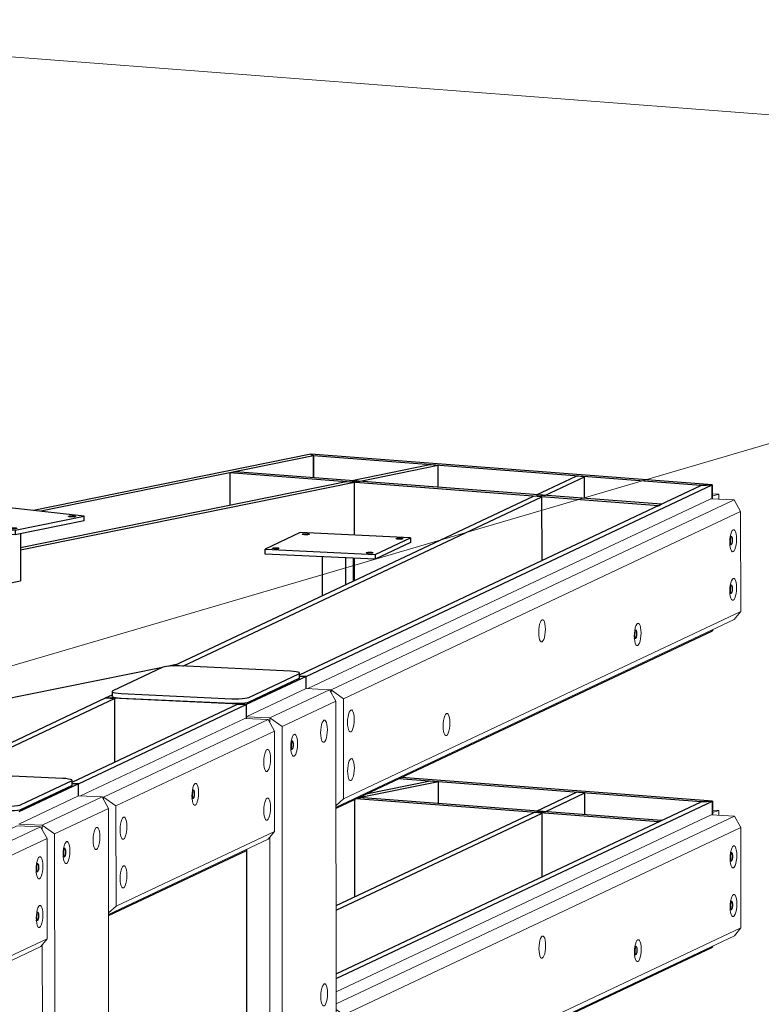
# Model space of a CAD drawing. Header units: millimetres. Extents: x -236694 to -141708, y -41476 to 103952.
# Tile 78 of 103: x -170151 to -168645, y 26326 to 28327. Entities that reach past the tile are written whole.
import ezdxf

# ---------------------------------------------------------------- set-up
doc = ezdxf.new("R2010")
doc.units = ezdxf.units.MM
for name, color, linetype, lineweight in [('N-CO-BC-BETONVORM-G', 50, 'Continuous', 25), ('N-CO-KC-KUNSTSTOFVORM-G', 7, 'Continuous', 13), ('N-CO-SC-STAALVORM-G', 10, 'Continuous', 25), ('X-XX-AL-VERWIJZING_DOORSNEDE-G-5', 8, 'Continuous', 18)]:
    doc.layers.add(name, color=color, linetype=linetype, lineweight=lineweight)

# ---------------------------------------------------------------- blocks, each defined once
blk = doc.blocks.new('GM_afdekklepje - GM_afdekklepje-3673590-3D dubbel geleidewerk Copy 1')
at = {"layer": 'N-CO-SC-STAALVORM-G'}
for p, q in [((196742.7, 27002.6), (196517.8, 27013.2)), ((196483.9, 27010.6), (196381.8, 26962.4)), ((196658.1, 26949.4), (196760.2, 26997.5)), ((196761.5, 26988.9), (196761.4, 26998.8)), ((196760.2, 26987.7), (196658.1, 26939.5)), ((196761.4, 26988.7), (196760.2, 26987.7)), ((196380.5, 26961.2), (196380.5, 26951.3)), ((196399.3, 26957.3), (196624.1, 26946.7)), ((196624.1, 26936.8), (196399.3, 26947.4))]:
    blk.add_line(p, q, dxfattribs=at)
for points in [[(196517.8, 27013.2, 0), (196510.9, 27013.4, 0), (196503.9, 27013.3, 0), (196497.2, 27013, 0), (196491.4, 27012.3, 0), (196486.9, 27011.5, 0), (196483.9, 27010.6, 0)], [(196760.2, 26997.5, 0), (196761.4, 26998.6, 0), (196760.8, 26999.6, 0), (196758.4, 27000.6, 0), (196754.4, 27001.5, 0), (196749, 27002.2, 0), (196742.7, 27002.6, 0)], [(196381.8, 26962.4, 0), (196380.5, 26961.4, 0), (196381.1, 26960.3, 0), (196383.5, 26959.3, 0), (196387.5, 26958.4, 0), (196392.9, 26957.8, 0), (196399.3, 26957.3, 0)], [(196399.3, 26947.4, 0), (196392.9, 26947.9, 0), (196387.5, 26948.6, 0), (196383.5, 26949.4, 0), (196381.1, 26950.4, 0), (196380.5, 26951.5, 0)], [(196624.1, 26946.7, 0), (196631.1, 26946.5, 0), (196638.1, 26946.6, 0), (196644.7, 26947, 0), (196650.5, 26947.6, 0), (196655.1, 26948.4, 0), (196658.1, 26949.4, 0)], [(196658.1, 26939.5, 0), (196655.1, 26938.5, 0), (196650.5, 26937.7, 0), (196644.7, 26937.1, 0), (196638.1, 26936.7, 0), (196631.1, 26936.6, 0), (196624.1, 26936.8, 0)]]:
    blk.add_polyline3d(points, dxfattribs=at)
blk = doc.blocks.new('GM_Hakorit_2850 - GM_Hakorit_2850-V175-3D dubbel geleidewerk Copy 1')
at = {"layer": 'N-CO-KC-KUNSTSTOFVORM-G'}
for p, q in [((196774.7, 26967.3), (196653.1, 26910)), ((196700.8, 26907.7), (196822.3, 26965)), ((196822.3, 26965), (196774.7, 26967.3)), ((196822.3, 26965), (196835.3, 26941.5)), ((196835.3, 26941.5), (196725.9, 26889.9)), ((196835.3, 26941.5), (196837.4, 24163.4)), ((196653.1, 26910), (196700.8, 26907.7)), ((196653.1, 26906.3), (196653.1, 26910)), ((196700.8, 26907.7), (196700.8, 26898.5)), ((196725.9, 26889.9), (196700.8, 26907.7)), ((196725.9, 26889.9), (196728, 24111.8)), ((196700.9, 26664.9), (196701.2, 26255.9)), ((196653.6, 26263.7), (196653.3, 26640.1))]:
    blk.add_line(p, q, dxfattribs=at)
for points in [[(196811.1, 26858.4, 0), (196809.3, 26858.3, 0), (196807.6, 26859.7, 0), (196806.2, 26862.6, 0), (196805.1, 26866.7, 0), (196804.4, 26871.7, 0), (196804.2, 26877.4, 0), (196804.4, 26883.3, 0), (196805.1, 26888.9, 0), (196806.2, 26894.1, 0), (196807.6, 26898.3, 0), (196809.3, 26901.3, 0), (196811, 26902.9, 0)], [(196811, 26902.9, 0), (196812.8, 26902.9, 0), (196814.4, 26901.5, 0), (196815.9, 26898.6, 0), (196817, 26894.5, 0), (196817.6, 26889.5, 0), (196817.9, 26883.8, 0), (196817.6, 26878, 0), (196817, 26872.3, 0), (196815.9, 26867.2, 0), (196814.5, 26863, 0), (196812.8, 26860, 0), (196811.1, 26858.4, 0)], [(196750.3, 26829.7, 0), (196748.5, 26829.6, 0), (196746.9, 26831.1, 0), (196745.4, 26833.9, 0), (196744.3, 26838, 0), (196743.7, 26843.1, 0), (196743.4, 26848.7, 0), (196743.6, 26854.6, 0), (196744.3, 26860.3, 0), (196745.4, 26865.4, 0), (196746.8, 26869.6, 0), (196748.5, 26872.6, 0), (196750.2, 26874.2, 0)], [(196750.2, 26874.2, 0), (196752, 26874.3, 0), (196753.7, 26872.8, 0), (196755.1, 26869.9, 0), (196756.2, 26865.9, 0), (196756.9, 26860.8, 0), (196757.1, 26855.2, 0), (196756.9, 26849.3, 0), (196756.2, 26843.6, 0), (196755.1, 26838.5, 0), (196753.7, 26834.3, 0), (196752, 26831.3, 0), (196750.3, 26829.7, 0)], [(196811.5, 26322.5, 0), (196809.7, 26322.4, 0), (196808, 26323.9, 0), (196806.6, 26326.8, 0), (196805.5, 26330.8, 0), (196804.8, 26335.9, 0), (196804.6, 26341.5, 0), (196804.8, 26347.4, 0), (196805.5, 26353.1, 0), (196806.6, 26358.2, 0), (196808, 26362.4, 0), (196809.7, 26365.4, 0), (196811.4, 26367, 0)], [(196811.4, 26367, 0), (196813.2, 26367.1, 0), (196814.8, 26365.6, 0), (196816.3, 26362.8, 0), (196817.3, 26358.7, 0), (196818, 26353.6, 0), (196818.3, 26348, 0), (196818, 26342.1, 0), (196817.4, 26336.4, 0), (196816.3, 26331.3, 0), (196814.9, 26327.1, 0), (196813.2, 26324.1, 0), (196811.5, 26322.5, 0)]]:
    blk.add_polyline3d(points, dxfattribs=at)
blk = doc.blocks.new('GM_Hakorit_3820 - GM_Hakorit_3820-V177-3D dubbel geleidewerk Copy 1')
at = {"layer": 'N-CO-KC-KUNSTSTOFVORM-G'}
for p, q in [((196312.6, 26749.3), (196191, 26691.9)), ((196238.6, 26689.7), (196360.2, 26747)), ((196360.2, 26747), (196312.6, 26749.3)), ((196360.2, 26747), (196373.2, 26723.5)), ((196373.2, 26723.5), (196263.8, 26671.9)), ((196373.2, 26723.5), (196376, 22986.4)), ((196191, 26691.9), (196238.6, 26689.7)), ((196238.6, 26689.7), (196238.6, 26680.3)), ((196263.8, 26671.9), (196238.6, 26689.7)), ((196263.8, 26671.9), (196266.6, 22934.8)), ((196238.8, 26447), (196239.1, 26037.7))]:
    blk.add_line(p, q, dxfattribs=at)
for points in [[(196348.9, 26640.4, 0), (196347.2, 26640.3, 0), (196345.5, 26641.7, 0), (196344.1, 26644.6, 0), (196343, 26648.7, 0), (196342.3, 26653.7, 0), (196342.1, 26659.4, 0), (196342.3, 26665.2, 0), (196343, 26670.9, 0), (196344.1, 26676.1, 0), (196345.5, 26680.3, 0), (196347.1, 26683.3, 0), (196348.9, 26684.8, 0)], [(196348.9, 26684.8, 0), (196350.7, 26684.9, 0), (196352.3, 26683.5, 0), (196353.7, 26680.6, 0), (196354.8, 26676.5, 0), (196355.5, 26671.5, 0), (196355.7, 26665.8, 0), (196355.5, 26660, 0), (196354.8, 26654.3, 0), (196353.8, 26649.2, 0), (196352.3, 26645, 0), (196350.7, 26642, 0), (196348.9, 26640.4, 0)], [(196288.1, 26611.7, 0), (196286.4, 26611.6, 0), (196284.7, 26613.1, 0), (196283.3, 26615.9, 0), (196282.2, 26620, 0), (196281.5, 26625.1, 0), (196281.3, 26630.7, 0), (196281.5, 26636.6, 0), (196282.2, 26642.3, 0), (196283.3, 26647.4, 0), (196284.7, 26651.6, 0), (196286.3, 26654.6, 0), (196288.1, 26656.2, 0)], [(196288.1, 26656.2, 0), (196289.9, 26656.3, 0), (196291.5, 26654.8, 0), (196293, 26651.9, 0), (196294, 26647.8, 0), (196294.7, 26642.8, 0), (196295, 26637.2, 0), (196294.7, 26631.3, 0), (196294.1, 26625.6, 0), (196293, 26620.5, 0), (196291.6, 26616.3, 0), (196289.9, 26613.3, 0), (196288.1, 26611.7, 0)]]:
    blk.add_polyline3d(points, dxfattribs=at)
blk = doc.blocks.new('GM_Hakorit_1100 - GM_Hakorit_1100-3713549-3D dubbel geleidewerk Copy 1')
at = {"layer": 'N-CO-KC-KUNSTSTOFVORM-G'}
for p, q in [((196316.4, 26749.1), (196650, 26906.5)), ((196697.6, 26904.2), (196363.3, 26746.6)), ((196650, 26906.5), (196697.6, 26904.2)), ((196710.6, 26880.7), (196697.6, 26904.2)), ((196710.6, 26880.7), (196388.5, 26728.7)), ((196710.8, 26677), (196710.6, 26880.7)), ((196363.3, 26746.6), (196360.4, 26746.7)), ((196363.3, 26741.3), (196363.3, 26746.6)), ((196363.3, 26746.6), (196388.5, 26728.7)), ((196388.5, 26728.7), (196388.6, 26525.1)), ((196710.8, 26677), (196388.6, 26525.1)), ((196697.8, 26661), (196710.8, 26677)), ((196697.8, 26661), (196373.3, 26508)), ((196388.6, 26525.1), (196373.3, 26511.8))]:
    blk.add_line(p, q, dxfattribs=at)
for points in [[(196688.6, 26817.9, 0), (196688.8, 26823.8, 0), (196689.5, 26829.5, 0), (196690.6, 26834.6, 0), (196692, 26838.8, 0), (196693.7, 26841.8, 0), (196695.4, 26843.4, 0), (196697.2, 26843.5, 0), (196698.9, 26842, 0), (196700.3, 26839.1, 0), (196701.4, 26835.1, 0), (196702.1, 26830, 0), (196702.3, 26824.4, 0)], [(196702.3, 26824.4, 0), (196702.1, 26818.5, 0), (196701.4, 26812.8, 0), (196700.3, 26807.7, 0), (196698.9, 26803.5, 0), (196697.2, 26800.5, 0), (196695.5, 26798.9, 0), (196693.7, 26798.8, 0), (196692.1, 26800.3, 0), (196690.6, 26803.1, 0), (196689.5, 26807.2, 0), (196688.9, 26812.3, 0), (196688.6, 26817.9, 0)], [(196542.7, 26749.1, 0), (196543, 26755, 0), (196543.7, 26760.7, 0), (196544.7, 26765.8, 0), (196546.2, 26770, 0), (196547.8, 26773, 0), (196549.6, 26774.6, 0), (196551.3, 26774.6, 0), (196553, 26773.2, 0), (196554.4, 26770.3, 0), (196555.5, 26766.2, 0), (196556.2, 26761.2, 0), (196556.4, 26755.6, 0)], [(196556.4, 26755.6, 0), (196556.2, 26749.7, 0), (196555.5, 26744, 0), (196554.4, 26738.9, 0), (196553, 26734.7, 0), (196551.4, 26731.7, 0), (196549.6, 26730.1, 0), (196547.8, 26730, 0), (196546.2, 26731.4, 0), (196544.8, 26734.3, 0), (196543.7, 26738.4, 0), (196543, 26743.5, 0), (196542.7, 26749.1, 0)], [(196688.7, 26719, 0), (196688.9, 26724.9, 0), (196689.6, 26730.6, 0), (196690.7, 26735.7, 0), (196692.1, 26739.9, 0), (196693.7, 26742.9, 0), (196695.5, 26744.5, 0), (196697.3, 26744.6, 0), (196698.9, 26743.2, 0), (196700.4, 26740.3, 0), (196701.4, 26736.2, 0), (196702.1, 26731.1, 0), (196702.4, 26725.5, 0)], [(196702.4, 26725.5, 0), (196702.1, 26719.6, 0), (196701.5, 26713.9, 0), (196700.4, 26708.8, 0), (196699, 26704.6, 0), (196697.3, 26701.6, 0), (196695.5, 26700, 0), (196693.8, 26700, 0), (196692.1, 26701.4, 0), (196690.7, 26704.3, 0), (196689.6, 26708.4, 0), (196688.9, 26713.4, 0), (196688.7, 26719, 0)], [(196396.9, 26680.3, 0), (196397.1, 26686.2, 0), (196397.8, 26691.8, 0), (196398.9, 26697, 0), (196400.3, 26701.2, 0), (196401.9, 26704.2, 0), (196403.7, 26705.8, 0), (196405.5, 26705.8, 0), (196407.1, 26704.4, 0), (196408.5, 26701.5, 0), (196409.6, 26697.4, 0), (196410.3, 26692.4, 0), (196410.6, 26686.7, 0)], [(196410.6, 26686.7, 0), (196410.3, 26680.9, 0), (196409.6, 26675.2, 0), (196408.6, 26670.1, 0), (196407.2, 26665.9, 0), (196405.5, 26662.9, 0), (196403.7, 26661.3, 0), (196402, 26661.2, 0), (196400.3, 26662.6, 0), (196398.9, 26665.5, 0), (196397.8, 26669.6, 0), (196397.1, 26674.6, 0), (196396.9, 26680.3, 0)], [(196397, 26581.4, 0), (196397.2, 26587.3, 0), (196397.9, 26593, 0), (196398.9, 26598.1, 0), (196400.4, 26602.3, 0), (196402, 26605.3, 0), (196403.8, 26606.9, 0), (196405.5, 26607, 0), (196407.2, 26605.5, 0), (196408.6, 26602.7, 0), (196409.7, 26598.6, 0), (196410.4, 26593.5, 0), (196410.6, 26587.9, 0)], [(196410.6, 26587.9, 0), (196410.4, 26582, 0), (196409.7, 26576.3, 0), (196408.6, 26571.2, 0), (196407.2, 26567, 0), (196405.6, 26564, 0), (196403.8, 26562.4, 0), (196402, 26562.3, 0), (196400.4, 26563.8, 0), (196399, 26566.6, 0), (196397.9, 26570.7, 0), (196397.2, 26575.8, 0), (196397, 26581.4, 0)]]:
    blk.add_polyline3d(points, dxfattribs=at)
blk = doc.blocks.new('GM_Hakorit_2620 - GM_Hakorit_2620-3643089-3D dubbel geleidewerk Copy 1')
at = {"layer": 'N-CO-KC-KUNSTSTOFVORM-G'}
for p, q in [((195392.3, 26313.2), (196187.8, 26688.4)), ((196235.4, 26686.2), (195439.2, 26310.6)), ((196187.8, 26688.4), (196235.4, 26686.2)), ((196248.4, 26662.7), (196235.4, 26686.2)), ((196248.4, 26662.7), (195464.3, 26292.8)), ((196248.5, 26459), (196248.4, 26662.7)), ((196248.5, 26459), (195464.5, 26089.1)), ((196235.6, 26443), (196248.5, 26459)), ((196235.6, 26443), (195449.1, 26072)), ((195439.2, 26310.6), (195436.1, 26310.7)), ((195439.2, 26305.1), (195439.2, 26310.6)), ((195439.2, 26310.6), (195464.3, 26292.8)), ((195464.3, 26292.8), (195464.5, 26089.1)), ((195464.5, 26089.1), (195449.5, 26076.1))]:
    blk.add_line(p, q, dxfattribs=at)
for points in [[(196226.4, 26599.9, 0), (196226.6, 26605.7, 0), (196227.3, 26611.4, 0), (196228.4, 26616.5, 0), (196229.8, 26620.7, 0), (196231.4, 26623.7, 0), (196233.2, 26625.3, 0), (196235, 26625.4, 0), (196236.6, 26624, 0), (196238, 26621.1, 0), (196239.1, 26617, 0), (196239.8, 26612, 0), (196240.1, 26606.3, 0)], [(196240.1, 26606.3, 0), (196239.8, 26600.4, 0), (196239.2, 26594.8, 0), (196238.1, 26589.6, 0), (196236.7, 26585.4, 0), (196235, 26582.4, 0), (196233.2, 26580.8, 0), (196231.5, 26580.8, 0), (196229.8, 26582.2, 0), (196228.4, 26585.1, 0), (196227.3, 26589.2, 0), (196226.6, 26594.2, 0), (196226.4, 26599.9, 0)], [(196226.5, 26501, 0), (196226.7, 26506.9, 0), (196227.4, 26512.5, 0), (196228.4, 26517.7, 0), (196229.9, 26521.9, 0), (196231.5, 26524.9, 0), (196233.3, 26526.5, 0), (196235, 26526.5, 0), (196236.7, 26525.1, 0), (196238.1, 26522.2, 0), (196239.2, 26518.1, 0), (196239.9, 26513.1, 0), (196240.1, 26507.4, 0)], [(196240.1, 26507.4, 0), (196239.9, 26501.6, 0), (196239.2, 26495.9, 0), (196238.1, 26490.8, 0), (196236.7, 26486.6, 0), (196235.1, 26483.6, 0), (196233.3, 26482, 0), (196231.5, 26481.9, 0), (196229.9, 26483.3, 0), (196228.5, 26486.2, 0), (196227.4, 26490.3, 0), (196226.7, 26495.3, 0), (196226.5, 26501, 0)], [(195849.6, 26422.1, 0), (195849.8, 26428, 0), (195850.5, 26433.6, 0), (195851.5, 26438.8, 0), (195853, 26443, 0), (195854.6, 26446, 0), (195856.4, 26447.6, 0), (195858.1, 26447.6, 0), (195859.8, 26446.2, 0), (195861.2, 26443.3, 0), (195862.3, 26439.2, 0), (195863, 26434.2, 0), (195863.2, 26428.5, 0)], [(196038, 26412.1, 0), (196038.3, 26418, 0), (196039, 26423.7, 0), (196040, 26428.8, 0), (196041.4, 26433, 0), (196043.1, 26436, 0), (196044.9, 26437.6, 0), (196046.6, 26437.7, 0), (196048.3, 26436.2, 0), (196049.7, 26433.3, 0), (196050.8, 26429.3, 0), (196051.5, 26424.2, 0), (196051.7, 26418.6, 0)], [(195863.2, 26428.5, 0), (195863, 26422.7, 0), (195862.3, 26417, 0), (195861.2, 26411.9, 0), (195859.8, 26407.7, 0), (195858.2, 26404.7, 0), (195856.4, 26403.1, 0), (195854.6, 26403, 0), (195853, 26404.4, 0), (195851.6, 26407.3, 0), (195850.5, 26411.4, 0), (195849.8, 26416.4, 0), (195849.6, 26422.1, 0)], [(196051.7, 26418.6, 0), (196051.5, 26412.7, 0), (196050.8, 26407, 0), (196049.7, 26401.9, 0), (196048.3, 26397.7, 0), (196046.7, 26394.7, 0), (196044.9, 26393.1, 0), (196043.1, 26393, 0), (196041.5, 26394.5, 0), (196040.1, 26397.3, 0), (196039, 26401.4, 0), (196038.3, 26406.5, 0), (196038, 26412.1, 0)], [(195472.7, 26244.3, 0), (195473, 26250.2, 0), (195473.6, 26255.9, 0), (195474.7, 26261, 0), (195476.1, 26265.2, 0), (195477.8, 26268.2, 0), (195479.5, 26269.8, 0), (195481.3, 26269.9, 0), (195483, 26268.4, 0), (195484.4, 26265.6, 0), (195485.5, 26261.5, 0), (195486.2, 26256.4, 0), (195486.4, 26250.8, 0)], [(195661.2, 26234.3, 0), (195661.4, 26240.2, 0), (195662.1, 26245.9, 0), (195663.2, 26251, 0), (195664.6, 26255.2, 0), (195666.3, 26258.2, 0), (195668, 26259.8, 0), (195669.8, 26259.9, 0), (195671.5, 26258.4, 0), (195672.9, 26255.6, 0), (195674, 26251.5, 0), (195674.7, 26246.4, 0), (195674.9, 26240.8, 0)], [(195486.4, 26250.8, 0), (195486.2, 26244.9, 0), (195485.5, 26239.2, 0), (195484.4, 26234.1, 0), (195483, 26229.9, 0), (195481.4, 26226.9, 0), (195479.6, 26225.3, 0), (195477.8, 26225.2, 0), (195476.2, 26226.7, 0), (195474.7, 26229.5, 0), (195473.7, 26233.6, 0), (195473, 26238.7, 0), (195472.7, 26244.3, 0)], [(195674.9, 26240.8, 0), (195674.7, 26234.9, 0), (195674, 26229.2, 0), (195672.9, 26224.1, 0), (195671.5, 26219.9, 0), (195669.8, 26216.9, 0), (195668.1, 26215.3, 0), (195666.3, 26215.3, 0), (195664.6, 26216.7, 0), (195663.2, 26219.6, 0), (195662.1, 26223.7, 0), (195661.5, 26228.7, 0), (195661.2, 26234.3, 0)], [(195472.8, 26145.5, 0), (195473, 26151.3, 0), (195473.7, 26157, 0), (195474.8, 26162.1, 0), (195476.2, 26166.3, 0), (195477.9, 26169.3, 0), (195479.6, 26170.9, 0), (195481.4, 26171, 0), (195483, 26169.6, 0), (195484.5, 26166.7, 0), (195485.6, 26162.6, 0), (195486.2, 26157.6, 0), (195486.5, 26151.9, 0)], [(195486.5, 26151.9, 0), (195486.2, 26146, 0), (195485.6, 26140.4, 0), (195484.5, 26135.2, 0), (195483.1, 26131, 0), (195481.4, 26128, 0), (195479.7, 26126.4, 0), (195477.9, 26126.4, 0), (195476.2, 26127.8, 0), (195474.8, 26130.7, 0), (195473.7, 26134.8, 0), (195473, 26139.8, 0), (195472.8, 26145.5, 0)]]:
    blk.add_polyline3d(points, dxfattribs=at)
blk = doc.blocks.new('GM_Hakorit_2695 - GM_Hakorit_2695-3716366-3D dubbel geleidewerk Copy 1')
at = {"layer": 'N-CO-KC-KUNSTSTOFVORM-G'}
for p, q in [((196778.5, 26967.1), (197596.7, 27353.1)), ((197596.7, 27353.1), (197644.4, 27350.9)), ((197644.4, 27350.9), (196825.4, 26964.5)), ((197657.3, 27327.3), (197644.4, 27350.9)), ((197657.3, 27327.3), (196850.5, 26946.7)), ((197657.5, 27123.7), (197657.3, 27327.3)), ((197657.5, 27123.7), (196850.7, 26743)), ((197644.5, 27107.7), (197657.5, 27123.7)), ((197644.5, 27107.7), (196835.5, 26726)), ((196825.4, 26964.5), (196822.5, 26964.6)), ((196825.4, 26959.5), (196825.4, 26964.5)), ((196825.4, 26964.5), (196850.5, 26946.7)), ((196850.5, 26946.7), (196850.7, 26743)), ((196850.7, 26743), (196835.5, 26729.9))]:
    blk.add_line(p, q, dxfattribs=at)
for points in [[(197635.4, 27264.5, 0), (197635.6, 27270.4, 0), (197636.3, 27276.1, 0), (197637.3, 27281.2, 0), (197638.8, 27285.4, 0), (197640.4, 27288.4, 0), (197642.2, 27290, 0), (197643.9, 27290.1, 0), (197645.6, 27288.6, 0), (197647, 27285.8, 0), (197648.1, 27281.7, 0), (197648.8, 27276.6, 0), (197649, 27271, 0)], [(197649, 27271, 0), (197648.8, 27265.1, 0), (197648.1, 27259.4, 0), (197647, 27254.3, 0), (197645.6, 27250.1, 0), (197644, 27247.1, 0), (197642.2, 27245.5, 0), (197640.4, 27245.4, 0), (197638.8, 27246.9, 0), (197637.4, 27249.7, 0), (197636.3, 27253.8, 0), (197635.6, 27258.9, 0), (197635.4, 27264.5, 0)], [(197635.4, 27165.7, 0), (197635.7, 27171.5, 0), (197636.3, 27177.2, 0), (197637.4, 27182.3, 0), (197638.8, 27186.5, 0), (197640.5, 27189.5, 0), (197642.2, 27191.1, 0), (197644, 27191.2, 0), (197645.7, 27189.8, 0), (197647.1, 27186.9, 0), (197648.2, 27182.8, 0), (197648.9, 27177.8, 0), (197649.1, 27172.1, 0)], [(197649.1, 27172.1, 0), (197648.9, 27166.2, 0), (197648.2, 27160.6, 0), (197647.1, 27155.4, 0), (197645.7, 27151.2, 0), (197644.1, 27148.2, 0), (197642.3, 27146.6, 0), (197640.5, 27146.6, 0), (197638.9, 27148, 0), (197637.4, 27150.9, 0), (197636.4, 27155, 0), (197635.7, 27160, 0), (197635.4, 27165.7, 0)], [(197247.1, 27081.4, 0), (197247.4, 27087.3, 0), (197248, 27092.9, 0), (197249.1, 27098.1, 0), (197250.5, 27102.3, 0), (197252.2, 27105.3, 0), (197253.9, 27106.9, 0), (197255.7, 27106.9, 0), (197257.4, 27105.5, 0), (197258.8, 27102.6, 0), (197259.9, 27098.5, 0), (197260.6, 27093.5, 0), (197260.8, 27087.8, 0)], [(197441.3, 27074.1, 0), (197441.5, 27080, 0), (197442.2, 27085.6, 0), (197443.3, 27090.8, 0), (197444.7, 27095, 0), (197446.4, 27098, 0), (197448.1, 27099.6, 0), (197449.9, 27099.6, 0), (197451.6, 27098.2, 0), (197453, 27095.3, 0), (197454.1, 27091.2, 0), (197454.8, 27086.2, 0), (197455, 27080.5, 0)], [(197260.8, 27087.8, 0), (197260.6, 27082, 0), (197259.9, 27076.3, 0), (197258.8, 27071.2, 0), (197257.4, 27067, 0), (197255.8, 27064, 0), (197254, 27062.4, 0), (197252.2, 27062.3, 0), (197250.6, 27063.7, 0), (197249.1, 27066.6, 0), (197248.1, 27070.7, 0), (197247.4, 27075.7, 0), (197247.1, 27081.4, 0)], [(197455, 27080.5, 0), (197454.8, 27074.7, 0), (197454.1, 27069, 0), (197453, 27063.9, 0), (197451.6, 27059.7, 0), (197449.9, 27056.7, 0), (197448.2, 27055.1, 0), (197446.4, 27055, 0), (197444.7, 27056.4, 0), (197443.3, 27059.3, 0), (197442.2, 27063.4, 0), (197441.6, 27068.4, 0), (197441.3, 27074.1, 0)], [(196858.9, 26898.2, 0), (196859.1, 26904.1, 0), (196859.8, 26909.8, 0), (196860.9, 26914.9, 0), (196862.3, 26919.1, 0), (196864, 26922.1, 0), (196865.7, 26923.7, 0), (196867.5, 26923.8, 0), (196869.1, 26922.3, 0), (196870.6, 26919.5, 0), (196871.7, 26915.4, 0), (196872.3, 26910.3, 0), (196872.6, 26904.7, 0)], [(197053.1, 26890.9, 0), (197053.3, 26896.8, 0), (197054, 26902.5, 0), (197055.1, 26907.6, 0), (197056.5, 26911.8, 0), (197058.1, 26914.8, 0), (197059.9, 26916.4, 0), (197061.7, 26916.5, 0), (197063.3, 26915.1, 0), (197064.8, 26912.2, 0), (197065.8, 26908.1, 0), (197066.5, 26903, 0), (197066.8, 26897.4, 0)], [(196872.6, 26904.7, 0), (196872.4, 26898.8, 0), (196871.7, 26893.1, 0), (196870.6, 26888, 0), (196869.2, 26883.8, 0), (196867.5, 26880.8, 0), (196865.8, 26879.2, 0), (196864, 26879.1, 0), (196862.3, 26880.6, 0), (196860.9, 26883.5, 0), (196859.8, 26887.6, 0), (196859.1, 26892.6, 0), (196858.9, 26898.2, 0)], [(197066.8, 26897.4, 0), (197066.5, 26891.5, 0), (197065.9, 26885.8, 0), (197064.8, 26880.7, 0), (197063.4, 26876.5, 0), (197061.7, 26873.5, 0), (197059.9, 26871.9, 0), (197058.2, 26871.9, 0), (197056.5, 26873.3, 0), (197055.1, 26876.2, 0), (197054, 26880.3, 0), (197053.3, 26885.3, 0), (197053.1, 26890.9, 0)], [(196859, 26799.4, 0), (196859.2, 26805.2, 0), (196859.9, 26810.9, 0), (196861, 26816.1, 0), (196862.4, 26820.3, 0), (196864, 26823.3, 0), (196865.8, 26824.8, 0), (196867.6, 26824.9, 0), (196869.2, 26823.5, 0), (196870.6, 26820.6, 0), (196871.7, 26816.5, 0), (196872.4, 26811.5, 0), (196872.7, 26805.8, 0)], [(196872.7, 26805.8, 0), (196872.4, 26800, 0), (196871.7, 26794.3, 0), (196870.7, 26789.2, 0), (196869.2, 26785, 0), (196867.6, 26782, 0), (196865.8, 26780.4, 0), (196864.1, 26780.3, 0), (196862.4, 26781.7, 0), (196861, 26784.6, 0), (196859.9, 26788.7, 0), (196859.2, 26793.7, 0), (196859, 26799.4, 0)]]:
    blk.add_polyline3d(points, dxfattribs=at)
blk = doc.blocks.new('GM_Hakorit_2695 - GM_Hakorit_2695-V182-3D dubbel geleidewerk Copy 1')
at = {"layer": 'N-CO-KC-KUNSTSTOFVORM-G'}
for p, q in [((196835.8, 26351.3), (197597.2, 26710.5)), ((197644.8, 26708.2), (196835.8, 26326.6)), ((197597.2, 26710.5), (197644.8, 26708.2)), ((197657.8, 26684.7), (197644.8, 26708.2)), ((197657.8, 26684.7), (196851, 26304.1)), ((197658, 26481), (197657.8, 26684.7)), ((197658, 26481), (196851.1, 26100.4)), ((197645, 26465), (197658, 26481)), ((197645, 26465), (196836, 26083.4)), ((196835.8, 26314.8), (196851, 26304.1)), ((196851, 26304.1), (196851.1, 26100.4)), ((196851.1, 26100.4), (196835.9, 26087.3))]:
    blk.add_line(p, q, dxfattribs=at)
for points in [[(197635.8, 26621.9, 0), (197636.1, 26627.8, 0), (197636.7, 26633.5, 0), (197637.8, 26638.6, 0), (197639.2, 26642.8, 0), (197640.9, 26645.8, 0), (197642.7, 26647.4, 0), (197644.4, 26647.5, 0), (197646.1, 26646, 0), (197647.5, 26643.1, 0), (197648.6, 26639, 0), (197649.3, 26634, 0), (197649.5, 26628.4, 0)], [(197649.5, 26628.4, 0), (197649.3, 26622.5, 0), (197648.6, 26616.8, 0), (197647.5, 26611.7, 0), (197646.1, 26607.5, 0), (197644.5, 26604.5, 0), (197642.7, 26602.9, 0), (197640.9, 26602.8, 0), (197639.3, 26604.3, 0), (197637.8, 26607.1, 0), (197636.8, 26611.2, 0), (197636.1, 26616.3, 0), (197635.8, 26621.9, 0)], [(197635.9, 26523, 0), (197636.1, 26528.9, 0), (197636.8, 26534.6, 0), (197637.9, 26539.7, 0), (197639.3, 26543.9, 0), (197641, 26546.9, 0), (197642.7, 26548.5, 0), (197644.5, 26548.6, 0), (197646.1, 26547.1, 0), (197647.6, 26544.3, 0), (197648.7, 26540.2, 0), (197649.3, 26535.1, 0), (197649.6, 26529.5, 0)], [(197649.6, 26529.5, 0), (197649.4, 26523.6, 0), (197648.7, 26517.9, 0), (197647.6, 26512.8, 0), (197646.2, 26508.6, 0), (197644.5, 26505.6, 0), (197642.8, 26504, 0), (197641, 26503.9, 0), (197639.3, 26505.4, 0), (197637.9, 26508.3, 0), (197636.8, 26512.3, 0), (197636.1, 26517.4, 0), (197635.9, 26523, 0)], [(197247.6, 26438.8, 0), (197247.8, 26444.6, 0), (197248.5, 26450.3, 0), (197249.6, 26455.4, 0), (197251, 26459.6, 0), (197252.7, 26462.6, 0), (197254.4, 26464.2, 0), (197256.2, 26464.3, 0), (197257.8, 26462.9, 0), (197259.3, 26460, 0), (197260.4, 26455.9, 0), (197261, 26450.9, 0), (197261.3, 26445.2, 0)], [(197441.8, 26431.5, 0), (197442, 26437.3, 0), (197442.7, 26443, 0), (197443.8, 26448.1, 0), (197445.2, 26452.3, 0), (197446.8, 26455.3, 0), (197448.6, 26456.9, 0), (197450.4, 26457, 0), (197452, 26455.6, 0), (197453.5, 26452.7, 0), (197454.5, 26448.6, 0), (197455.2, 26443.6, 0), (197455.5, 26437.9, 0)], [(197261.3, 26445.2, 0), (197261.1, 26439.3, 0), (197260.4, 26433.7, 0), (197259.3, 26428.5, 0), (197257.9, 26424.3, 0), (197256.2, 26421.3, 0), (197254.5, 26419.7, 0), (197252.7, 26419.7, 0), (197251, 26421.1, 0), (197249.6, 26424, 0), (197248.5, 26428.1, 0), (197247.8, 26433.1, 0), (197247.6, 26438.8, 0)], [(197455.5, 26437.9, 0), (197455.2, 26432.1, 0), (197454.6, 26426.4, 0), (197453.5, 26421.2, 0), (197452.1, 26417, 0), (197450.4, 26414, 0), (197448.6, 26412.5, 0), (197446.9, 26412.4, 0), (197445.2, 26413.8, 0), (197443.8, 26416.7, 0), (197442.7, 26420.8, 0), (197442, 26425.8, 0), (197441.8, 26431.5, 0)], [(196859.4, 26255.6, 0), (196859.6, 26261.5, 0), (196860.3, 26267.2, 0), (196861.4, 26272.3, 0), (196862.8, 26276.5, 0), (196864.4, 26279.5, 0), (196866.2, 26281.1, 0), (196868, 26281.2, 0), (196869.6, 26279.7, 0), (196871, 26276.9, 0), (196872.1, 26272.8, 0), (196872.8, 26267.7, 0), (196873.1, 26262.1, 0)], [(197053.6, 26248.3, 0), (197053.8, 26254.2, 0), (197054.5, 26259.9, 0), (197055.6, 26265, 0), (197057, 26269.2, 0), (197058.6, 26272.2, 0), (197060.4, 26273.8, 0), (197062.2, 26273.9, 0), (197063.8, 26272.4, 0), (197065.2, 26269.6, 0), (197066.3, 26265.5, 0), (197067, 26260.4, 0), (197067.2, 26254.8, 0)], [(196873.1, 26262.1, 0), (196872.8, 26256.2, 0), (196872.1, 26250.5, 0), (196871.1, 26245.4, 0), (196869.7, 26241.2, 0), (196868, 26238.2, 0), (196866.2, 26236.6, 0), (196864.5, 26236.5, 0), (196862.8, 26238, 0), (196861.4, 26240.8, 0), (196860.3, 26244.9, 0), (196859.6, 26250, 0), (196859.4, 26255.6, 0)], [(197067.2, 26254.8, 0), (197067, 26248.9, 0), (197066.3, 26243.2, 0), (197065.3, 26238.1, 0), (197063.8, 26233.9, 0), (197062.2, 26230.9, 0), (197060.4, 26229.3, 0), (197058.7, 26229.2, 0), (197057, 26230.7, 0), (197055.6, 26233.5, 0), (197054.5, 26237.6, 0), (197053.8, 26242.7, 0), (197053.6, 26248.3, 0)], [(196859.5, 26156.8, 0), (196859.7, 26162.6, 0), (196860.4, 26168.3, 0), (196861.4, 26173.4, 0), (196862.9, 26177.6, 0), (196864.5, 26180.6, 0), (196866.3, 26182.2, 0), (196868, 26182.3, 0), (196869.7, 26180.9, 0), (196871.1, 26178, 0), (196872.2, 26173.9, 0), (196872.9, 26168.9, 0), (196873.1, 26163.2, 0)], [(196873.1, 26163.2, 0), (196872.9, 26157.3, 0), (196872.2, 26151.7, 0), (196871.1, 26146.5, 0), (196869.7, 26142.3, 0), (196868.1, 26139.3, 0), (196866.3, 26137.7, 0), (196864.5, 26137.7, 0), (196862.9, 26139.1, 0), (196861.5, 26142, 0), (196860.4, 26146.1, 0), (196859.7, 26151.1, 0), (196859.5, 26156.8, 0)]]:
    blk.add_polyline3d(points, dxfattribs=at)
blk = doc.blocks.new('GM_Hakorit_895 - GM_Hakorit_895-3717133-3D dubbel geleidewerk Copy 1')
at = {"layer": 'N-CO-KC-KUNSTSTOFVORM-G'}
for p, q in [((197599.8, 27363), (197612.9, 27362)), ((197612.9, 27362), (197599.8, 27358.1)), ((197612.9, 27352.3), (197612.9, 27362))]:
    blk.add_line(p, q, dxfattribs=at)
blk = doc.blocks.new('GM_Bouten_Moeren_Zeskant - M16-V186-3D dubbel geleidewerk Copy 1')
at = {"layer": 'N-CO-SC-STAALVORM-G'}
for p, q in [((194895.1, 25972.2), (194897.6, 25972.1)), ((194895.1, 25971.2), (194895.6, 25972.2)), ((194898.3, 25988.1), (194895.8, 25988.2)), ((194896.8, 25988.9), (194896.1, 25989.8)), ((194896.8, 25988.1), (194896.8, 25988.9))]:
    blk.add_line(p, q, dxfattribs=at)
for points in [[(194900.4, 25981.2, 0), (194900.3, 25983.3, 0), (194900, 25985, 0), (194899.6, 25986.5, 0), (194899.1, 25987.5, 0), (194898.6, 25988, 0), (194897.9, 25988, 0), (194897.3, 25987.4, 0), (194896.7, 25986.4, 0), (194896.2, 25984.9, 0), (194895.8, 25983.1, 0), (194895.6, 25981, 0), (194895.5, 25979, 0)], [(194895.5, 25979, 0), (194895.6, 25976.9, 0), (194895.8, 25975.2, 0), (194896.2, 25973.7, 0), (194896.7, 25972.7, 0), (194897.3, 25972.2, 0), (194897.9, 25972.2, 0), (194898.6, 25972.8, 0), (194899.2, 25973.8, 0), (194899.7, 25975.3, 0), (194900, 25977.1, 0), (194900.3, 25979.2, 0), (194900.4, 25981.2, 0)]]:
    blk.add_polyline3d(points, dxfattribs=at)
blk = doc.blocks.new('GM_Bouten_Moeren_Zeskant - M16-3610774-3D dubbel geleidewerk Copy 1')
at = {"layer": 'N-CO-SC-STAALVORM-G'}
for p, q in [((194706.9, 25892.8), (194704.4, 25892.9)), ((194705.4, 25893.6), (194704.7, 25894.6)), ((194705.4, 25892.8), (194705.4, 25893.6)), ((194703.6, 25877), (194706.1, 25876.8)), ((194703.7, 25876), (194704.1, 25877))]:
    blk.add_line(p, q, dxfattribs=at)
for points in [[(194708.9, 25886, 0), (194708.8, 25888, 0), (194708.6, 25889.8, 0), (194708.2, 25891.2, 0), (194707.7, 25892.3, 0), (194707.1, 25892.8, 0), (194706.5, 25892.7, 0), (194705.8, 25892.2, 0), (194705.3, 25891.1, 0), (194704.8, 25889.6, 0), (194704.4, 25887.8, 0), (194704.1, 25885.8, 0), (194704.1, 25883.7, 0)], [(194704.1, 25883.7, 0), (194704.1, 25881.7, 0), (194704.4, 25879.9, 0), (194704.8, 25878.4, 0), (194705.3, 25877.4, 0), (194705.9, 25876.9, 0), (194706.5, 25876.9, 0), (194707.1, 25877.5, 0), (194707.7, 25878.6, 0), (194708.2, 25880.1, 0), (194708.6, 25881.9, 0), (194708.8, 25883.9, 0), (194708.9, 25886, 0)]]:
    blk.add_polyline3d(points, dxfattribs=at)
blk = doc.blocks.new('GM_Bouten_Moeren_Zeskant - M16-V198-3D dubbel geleidewerk Copy 1')
at = {"layer": 'N-CO-SC-STAALVORM-G'}
for p, q in [((197443.7, 26443.7), (197443.1, 26444.5)), ((197445.2, 26442.9), (197443.1, 26443)), ((197443.7, 26442.8), (197443.7, 26443.7)), ((197442, 26427), (197444.4, 26426.9)), ((197442, 26426), (197442.5, 26427))]:
    blk.add_line(p, q, dxfattribs=at)
for points in [[(197447.3, 26436, 0), (197447.2, 26438, 0), (197446.9, 26439.8, 0), (197446.5, 26441.3, 0), (197446, 26442.3, 0), (197445.4, 26442.8, 0), (197444.8, 26442.8, 0), (197444.2, 26442.2, 0), (197443.6, 26441.2, 0), (197443.1, 26439.7, 0), (197442.7, 26437.8, 0), (197442.5, 26435.8, 0), (197442.4, 26433.7, 0)], [(197442.4, 26433.7, 0), (197442.5, 26431.7, 0), (197442.7, 26429.9, 0), (197443.1, 26428.5, 0), (197443.6, 26427.5, 0), (197444.2, 26426.9, 0), (197444.8, 26427, 0), (197445.5, 26427.5, 0), (197446, 26428.6, 0), (197446.5, 26430.1, 0), (197446.9, 26431.9, 0), (197447.2, 26433.9, 0), (197447.3, 26436, 0)]]:
    blk.add_polyline3d(points, dxfattribs=at)
blk = doc.blocks.new('GM_Bevestigingsplaat radardetector2 - GM_Bevestigingsplaat radardetector2-3834855-3D dubbel geleidewerk Copy 1')
at = {"layer": 'N-CO-SC-STAALVORM-G'}
for p, q in [((196135.1, 27338.7), (195994.9, 27310.2)), ((196323.7, 27317.7), (196135.1, 27338.7)), ((196183.5, 27289.3), (196323.7, 27317.7)), ((196323.7, 27307.9), (196323.7, 27317.7)), ((195994.9, 27310.2), (196183.5, 27289.3)), ((195994.9, 27300.3), (195994.9, 27310.2)), ((196183.5, 27279.4), (195994.9, 27300.3)), ((196323.7, 27307.9), (196183.5, 27279.4)), ((196124.4, 27286), (196124.4, 27184.7)), ((196164.6, 27180.2), (196164.5, 27281.5)), ((196183.5, 27289.3), (196183.5, 27279.4)), ((196194.3, 27281.6), (196194.4, 27186.3)), ((196124.4, 27184.7), (196164.6, 27180.2)), ((196164.6, 27180.2), (196194.4, 27186.3))]:
    blk.add_line(p, q, dxfattribs=at)
for points in [[(196134.5, 27334.1, 0), (196133.2, 27334.3, 0), (196132.3, 27334.6, 0), (196131.8, 27334.8, 0), (196131.7, 27335.1, 0), (196132.2, 27335.4, 0), (196133.1, 27335.6, 0), (196134.3, 27335.8, 0), (196135.9, 27336, 0), (196137.7, 27336, 0), (196139.5, 27336, 0), (196141.3, 27336, 0), (196142.9, 27335.8, 0)], [(196142.9, 27335.8, 0), (196144.2, 27335.7, 0), (196145.1, 27335.4, 0), (196145.6, 27335.2, 0), (196145.6, 27334.9, 0), (196145.2, 27334.6, 0), (196144.3, 27334.4, 0), (196143, 27334.2, 0), (196141.5, 27334, 0), (196139.7, 27334, 0), (196137.9, 27333.9, 0), (196136.1, 27334, 0), (196134.5, 27334.1, 0)], [(196295, 27316.3, 0), (196293.7, 27316.5, 0), (196292.8, 27316.8, 0), (196292.3, 27317, 0), (196292.3, 27317.3, 0), (196292.7, 27317.6, 0), (196293.6, 27317.8, 0), (196294.9, 27318, 0), (196296.4, 27318.2, 0), (196298.2, 27318.2, 0), (196300, 27318.2, 0), (196301.8, 27318.2, 0), (196303.4, 27318, 0)], [(196303.4, 27318, 0), (196304.7, 27317.8, 0), (196305.6, 27317.6, 0), (196306.1, 27317.3, 0), (196306.2, 27317.1, 0), (196305.7, 27316.8, 0), (196304.8, 27316.6, 0), (196303.6, 27316.4, 0), (196302, 27316.2, 0), (196300.2, 27316.1, 0), (196298.4, 27316.1, 0), (196296.6, 27316.2, 0), (196295, 27316.3, 0)], [(196015.2, 27309.9, 0), (196013.9, 27310.1, 0), (196013, 27310.4, 0), (196012.5, 27310.6, 0), (196012.4, 27310.9, 0), (196012.9, 27311.2, 0), (196013.8, 27311.4, 0), (196015.1, 27311.6, 0), (196016.6, 27311.8, 0), (196018.4, 27311.8, 0), (196020.2, 27311.8, 0), (196022, 27311.8, 0), (196023.6, 27311.6, 0)], [(196023.6, 27311.6, 0), (196024.9, 27311.4, 0), (196025.8, 27311.2, 0), (196026.3, 27310.9, 0), (196026.4, 27310.7, 0), (196025.9, 27310.4, 0), (196025, 27310.2, 0), (196023.7, 27310, 0), (196022.2, 27309.8, 0), (196020.4, 27309.7, 0), (196018.6, 27309.7, 0), (196016.8, 27309.8, 0), (196015.2, 27309.9, 0)], [(196175.8, 27292.1, 0), (196174.4, 27292.3, 0), (196173.5, 27292.6, 0), (196173, 27292.8, 0), (196173, 27293.1, 0), (196173.4, 27293.4, 0), (196174.3, 27293.6, 0), (196175.6, 27293.8, 0), (196177.1, 27293.9, 0), (196178.9, 27294, 0), (196180.7, 27294, 0), (196182.5, 27294, 0), (196184.1, 27293.8, 0)], [(196184.1, 27293.8, 0), (196185.4, 27293.6, 0), (196186.4, 27293.4, 0), (196186.9, 27293.1, 0), (196186.9, 27292.9, 0), (196186.4, 27292.6, 0), (196185.5, 27292.4, 0), (196184.3, 27292.2, 0), (196182.7, 27292, 0), (196180.9, 27291.9, 0), (196179.1, 27291.9, 0), (196177.3, 27292, 0), (196175.8, 27292.1, 0)]]:
    blk.add_polyline3d(points, dxfattribs=at)
blk = doc.blocks.new('GM_Bevestigingsplaat radardetector2 - GM_Bevestigingsplaat radardetector2-3839163-3D dubbel geleidewerk Copy 1')
at = {"layer": 'N-CO-SC-STAALVORM-G'}
for p, q in [((196762.7, 27284.2), (196691.2, 27250.6)), ((196986.6, 27273.7), (196762.7, 27284.2)), ((196915.1, 27240), (196986.6, 27273.7)), ((196986.6, 27273.7), (196986.6, 27263.8)), ((196986.6, 27263.8), (196915.1, 27230.1)), ((196691.2, 27250.6), (196915.1, 27240)), ((196691.3, 27240.7), (196691.2, 27250.6)), ((196915.1, 27230.1), (196691.3, 27240.7)), ((196807.5, 27235.2), (196807.6, 27155.8)), ((196855.2, 27178.3), (196855.1, 27232.9)), ((196915.1, 27240), (196915.1, 27230.1)), ((196870.3, 27232.2), (196870.4, 27185.5))]:
    blk.add_line(p, q, dxfattribs=at)
for points in [[(196771.9, 27279.9, 0), (196770.2, 27280.1, 0), (196768.8, 27280.2, 0), (196767.8, 27280.5, 0), (196767.2, 27280.7, 0), (196767, 27281, 0), (196767.3, 27281.3, 0), (196768.1, 27281.5, 0), (196769.3, 27281.7, 0), (196770.8, 27281.9, 0), (196772.5, 27282, 0), (196774.3, 27282, 0), (196776.1, 27281.9, 0)], [(196781, 27280.9, 0), (196780.7, 27280.6, 0), (196779.9, 27280.4, 0), (196778.7, 27280.2, 0), (196777.2, 27280, 0), (196775.5, 27279.9, 0), (196773.7, 27279.9, 0), (196771.9, 27279.9, 0)], [(196776.1, 27281.9, 0), (196777.8, 27281.8, 0), (196779.2, 27281.7, 0), (196780.2, 27281.4, 0), (196780.9, 27281.2, 0)], [(196962.4, 27270.9, 0), (196960.8, 27271.1, 0), (196959.4, 27271.2, 0), (196958.3, 27271.5, 0), (196957.7, 27271.7, 0), (196957.6, 27272, 0), (196957.9, 27272.3, 0), (196958.7, 27272.5, 0), (196959.8, 27272.7, 0), (196961.3, 27272.9, 0), (196963.1, 27273, 0), (196964.9, 27273, 0), (196966.7, 27273, 0)], [(196966.7, 27273, 0), (196968.3, 27272.8, 0), (196969.7, 27272.7, 0), (196970.8, 27272.4, 0), (196971.4, 27272.2, 0)], [(196711.1, 27251.3, 0), (196709.5, 27251.4, 0), (196708.1, 27251.6, 0), (196707, 27251.8, 0), (196706.4, 27252, 0), (196706.2, 27252.3, 0), (196706.6, 27252.6, 0), (196707.3, 27252.8, 0), (196708.5, 27253, 0), (196710, 27253.2, 0), (196711.7, 27253.3, 0), (196713.6, 27253.3, 0), (196715.4, 27253.3, 0)], [(196715.4, 27253.3, 0), (196717, 27253.2, 0), (196718.4, 27253, 0), (196719.5, 27252.8, 0), (196720.1, 27252.5, 0)], [(196971.6, 27271.9, 0), (196971.2, 27271.6, 0), (196970.5, 27271.4, 0), (196969.3, 27271.2, 0), (196967.8, 27271, 0), (196966.1, 27270.9, 0), (196964.2, 27270.9, 0), (196962.4, 27270.9, 0)], [(196720.2, 27252.2, 0), (196719.9, 27252, 0), (196719.1, 27251.7, 0), (196718, 27251.5, 0), (196716.5, 27251.3, 0), (196714.7, 27251.2, 0), (196712.9, 27251.2, 0), (196711.1, 27251.3, 0)], [(196901.7, 27242.3, 0), (196900, 27242.4, 0), (196898.6, 27242.6, 0), (196897.6, 27242.8, 0), (196896.9, 27243.1, 0), (196896.8, 27243.3, 0), (196897.1, 27243.6, 0), (196897.9, 27243.8, 0), (196899.1, 27244.1, 0), (196900.6, 27244.2, 0), (196902.3, 27244.3, 0), (196904.1, 27244.3, 0), (196905.9, 27244.3, 0)], [(196910.8, 27243.2, 0), (196910.5, 27243, 0), (196909.7, 27242.7, 0), (196908.5, 27242.5, 0), (196907, 27242.3, 0), (196905.3, 27242.3, 0), (196903.5, 27242.2, 0), (196901.7, 27242.3, 0)], [(196905.9, 27244.3, 0), (196907.6, 27244.2, 0), (196909, 27244, 0), (196910, 27243.8, 0), (196910.6, 27243.5, 0)]]:
    blk.add_polyline3d(points, dxfattribs=at)

msp = doc.modelspace()

# ---------------------------------------------------------------- linework, layer by layer
at = {"layer": 'N-CO-SC-STAALVORM-G'}
for p, q in [((-169560, 27443.5), (-170123.4, 27329.2)), ((-169554.4, 27439.9), (-170108.2, 27327.5)), ((-169554.4, 27439.9), (-169560, 27443.5)), ((-169560, 27443.5), (-169554.4, 27439.9)), ((-168744.3, 27381.2), (-169560, 27443.5)), ((-169554.3, 27395.6), (-169554.4, 27439.9)), ((-169554.4, 27439.9), (-169554.3, 27395.6)), ((-168767.3, 27379.8), (-169554.4, 27439.9)), ((-169318, 27421.8), (-169476.5, 27389.7)), ((-169300.9, 27420.5), (-169459.3, 27388.4)), ((-169300.9, 27420.5), (-169318, 27421.8)), ((-169300.9, 27376.3), (-169300.9, 27420.5)), ((-169712.8, 27407.7), (-169724.3, 27405.4)), ((-169724.3, 27405.4), (-169724.2, 27339.4)), ((-168853.8, 27338.9), (-169724.3, 27405.4)), ((-168848, 27341.7), (-169712.8, 27407.7)), ((-169101.5, 27361.1), (-169020.7, 27399.1)), ((-169084.3, 27359.7), (-169003.6, 27397.8)), ((-169003.6, 27397.8), (-169020.7, 27399.1)), ((-169003.6, 27353.6), (-169003.6, 27397.8)), ((-169488, 27387.3), (-170149.7, 27253.1)), ((-169470.8, 27386), (-170149.7, 27248.3)), ((-169582.6, 26995.2), (-168767.3, 27379.8)), ((-169569.3, 26992), (-168744.3, 27381.2)), ((-169470.8, 27386), (-169488, 27387.3)), ((-169476.5, 27389.7), (-169459.3, 27388.4)), ((-169470.7, 27279), (-169470.8, 27386)), ((-168744.3, 27381.2), (-168767.3, 27379.8)), ((-168767.3, 27379.8), (-168744.3, 27381.2)), ((-168744.2, 27353), (-168744.3, 27381.2)), ((-168744.3, 27381.2), (-168744.2, 27353)), ((-169838.5, 27013.3), (-169107.3, 27358.3)), ((-169819.5, 27012.9), (-169090.2, 27357)), ((-169090.2, 27357), (-169107.3, 27358.3)), ((-169101.5, 27361.1), (-169084.3, 27359.7)), ((-169090.1, 27227.5), (-169090.2, 27357)), ((-168853.8, 27338.9), (-168848, 27341.7)), ((-169470.7, 27186.9), (-169470.7, 27232.1)), ((-169508.5, 26724), (-168744, 27084.6)), ((-168744, 27084.6), (-168744.1, 27086.6)), ((-168744.1, 27086.6), (-168744, 27084.6)), ((-169833.2, 27015.9), (-169848.3, 27012.8)), ((-169860.8, 27010.3), (-170925.1, 26794.3)), ((-169569.3, 26992), (-169582.6, 26992.6)), ((-169582.6, 26992.6), (-169569.3, 26992)), ((-169569.3, 26992), (-169690.9, 26934.7)), ((-169569.3, 26967.3), (-169569.3, 26992)), ((-169569.3, 26967.3), (-169569.3, 26992)), ((-169976.7, 26948.2), (-169963.5, 26954.4)), ((-170300.7, 26795.3), (-169976.7, 26948.2)), ((-170281.7, 26794.9), (-169958.6, 26947.3)), ((-170044.7, 26777.2), (-169709, 26935.5)), ((-170031.5, 26774), (-169690.9, 26934.7)), ((-169976.7, 26948.2), (-169958.6, 26947.3)), ((-169690.9, 26934.7), (-169976.7, 26948.2)), ((-169958.6, 26947.3), (-169958.5, 26817.8)), ((-169709, 26935.5), (-169690.9, 26934.7)), ((-169690.9, 26934.7), (-169690.9, 26906.3)), ((-169690.9, 26934.7), (-169690.9, 26906.3)), ((-170031.5, 26774), (-170153, 26716.7)), ((-170031.5, 26774), (-170044.7, 26774.6)), ((-170044.7, 26774.6), (-170031.5, 26774)), ((-170031.5, 26749.3), (-170031.5, 26774)), ((-170031.5, 26749.3), (-170031.5, 26774)), ((-169300.4, 26777.9), (-169458.8, 26745.7)), ((-169317.6, 26779.2), (-169447.3, 26752.9)), ((-168766.8, 26737.2), (-169381.2, 26784.1)), ((-168743.8, 26738.6), (-169375.4, 26786.8)), ((-169300.4, 26777.9), (-169317.6, 26779.2)), ((-169300.4, 26733.7), (-169300.4, 26777.9)), ((-169101, 26718.4), (-169020.3, 26756.5)), ((-169083.8, 26717.1), (-169003.1, 26755.2)), ((-169003.1, 26755.2), (-169020.3, 26756.5)), ((-169003.1, 26711), (-169003.1, 26755.2)), ((-169508.3, 26378), (-168743.8, 26738.6)), ((-169508.3, 26387.4), (-168766.8, 26737.2)), ((-169470.2, 26544.3), (-169470.3, 26742)), ((-168853.4, 26696.3), (-169467.8, 26743.2)), ((-169461.9, 26746), (-169458.8, 26745.7)), ((-168847.5, 26699.1), (-169461.9, 26746)), ((-168743.8, 26738.6), (-168766.8, 26737.2)), ((-168766.8, 26737.2), (-168743.8, 26738.6)), ((-168743.8, 26710.3), (-168743.8, 26738.6)), ((-168743.8, 26738.6), (-168743.8, 26710.3)), ((-169508.4, 26526.2), (-169106.8, 26715.7)), ((-169508.4, 26516.8), (-169089.7, 26714.4)), ((-169089.7, 26714.4), (-169106.8, 26715.7)), ((-169101, 26718.4), (-169083.8, 26717.1)), ((-169089.6, 26584.9), (-169089.7, 26714.4)), ((-168853.4, 26696.3), (-168847.5, 26699.1)), ((-169970.7, 26506), (-169690.7, 26638.1)), ((-169690.7, 26640.1), (-169690.7, 26638.1)), ((-169690.7, 26640.1), (-169690.4, 26263.7)), ((-169508.1, 26081.4), (-168743.6, 26442)), ((-168743.6, 26442), (-168743.6, 26444)), ((-168743.6, 26444), (-168743.6, 26442))]:
    msp.add_line(p, q, dxfattribs=at)
at = {"layer": 'X-XX-AL-VERWIJZING_DOORSNEDE-G-5'}
for p, q in [((-166822.7, 27995.4), (-171161.2, 28326.5)), ((-172342, 26374.6), (-166822.7, 27995.4))]:
    msp.add_line(p, q, dxfattribs=at)

# ---------------------------------------------------------------- block references
at = {"layer": 'N-CO-BC-BETONVORM-G'}
for name, p in [('GM_Hakorit_2695 - GM_Hakorit_2695-3716366-3D dubbel geleidewerk Copy 1', (-366344, 0)), ('GM_Hakorit_895 - GM_Hakorit_895-3717133-3D dubbel geleidewerk Copy 1', (-366344, 0)), ('GM_Bevestigingsplaat radardetector2 - GM_Bevestigingsplaat radardetector2-3834855-3D dubbel geleidewerk Copy 1', (-366344, 0)), ('GM_Bevestigingsplaat radardetector2 - GM_Bevestigingsplaat radardetector2-3839163-3D dubbel geleidewerk Copy 1', (-366344, 0)), ('GM_Bouten_Moeren_Zeskant - M16-3610774-3D dubbel geleidewerk Copy 1', (-363412.1, 1383.1)), ('GM_Bouten_Moeren_Zeskant - M16-3610774-3D dubbel geleidewerk Copy 1', (-363412, 1284.2)), ('GM_Bouten_Moeren_Zeskant - M16-3610774-3D dubbel geleidewerk Copy 1', (-363606.2, 1192.7)), ('GM_afdekklepje - GM_afdekklepje-3673590-3D dubbel geleidewerk Copy 1', (-366344, 0)), ('GM_Hakorit_2850 - GM_Hakorit_2850-V175-3D dubbel geleidewerk Copy 1', (-366344, 0)), ('GM_Hakorit_1100 - GM_Hakorit_1100-3713549-3D dubbel geleidewerk Copy 1', (-366344, 0)), ('GM_Bouten_Moeren_Zeskant - M16-V186-3D dubbel geleidewerk Copy 1', (-364495.5, 872)), ('GM_afdekklepje - GM_afdekklepje-3673590-3D dubbel geleidewerk Copy 1', (-366806.1, -218)), ('GM_Bouten_Moeren_Zeskant - M16-3610774-3D dubbel geleidewerk Copy 1', (-364504.7, 867.7)), ('GM_Hakorit_3820 - GM_Hakorit_3820-V177-3D dubbel geleidewerk Copy 1', (-366344, 0)), ('GM_Hakorit_895 - GM_Hakorit_895-3717133-3D dubbel geleidewerk Copy 1', (-366343.5, -642.6)), ('GM_Hakorit_2695 - GM_Hakorit_2695-V182-3D dubbel geleidewerk Copy 1', (-366344, 0)), ('GM_Hakorit_2620 - GM_Hakorit_2620-3643089-3D dubbel geleidewerk Copy 1', (-366344, 0)), ('GM_Bouten_Moeren_Zeskant - M16-V186-3D dubbel geleidewerk Copy 1', (-364957.6, 654)), ('GM_Bouten_Moeren_Zeskant - M16-3610774-3D dubbel geleidewerk Copy 1', (-363411.6, 740.5)), ('GM_Bouten_Moeren_Zeskant - M16-3610774-3D dubbel geleidewerk Copy 1', (-364821.1, 718.4)), ('GM_Bouten_Moeren_Zeskant - M16-3610774-3D dubbel geleidewerk Copy 1', (-363411.6, 641.6)), ('GM_Bouten_Moeren_Zeskant - M16-3610774-3D dubbel geleidewerk Copy 1', (-364821, 619.6)), ('GM_Bouten_Moeren_Zeskant - M16-V198-3D dubbel geleidewerk Copy 1', (-366344, 0))]:
    msp.add_blockref(name, p, dxfattribs=at)

doc.saveas('drawing.dxf')
